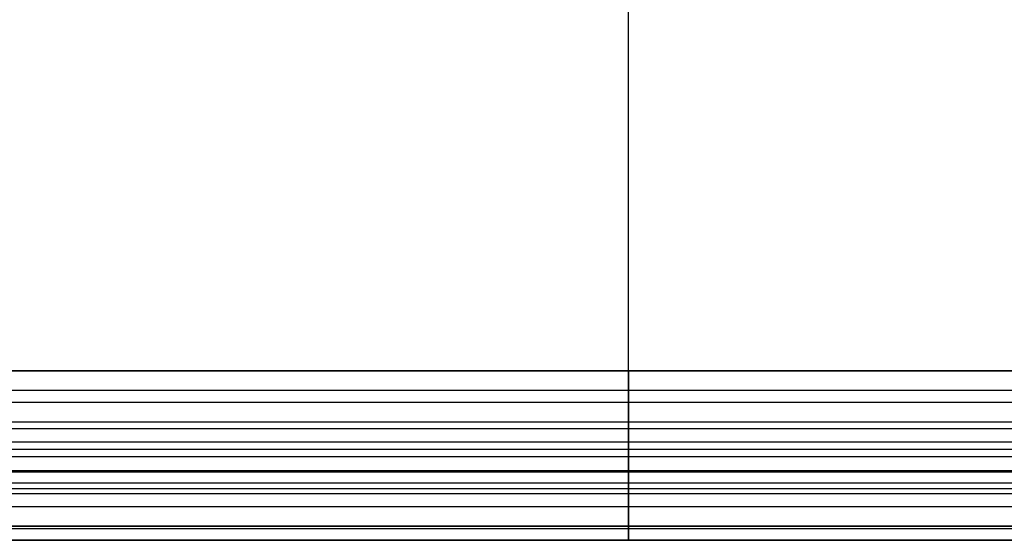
# Model space of a CAD drawing. Header units: millimetres. Extents: x -40 to 40, y -40.8 to 39.2.
# Tile 2 of 12: x -21.6 to 13.3, y -40.8 to -22.4. Entities that reach past the tile are written whole.
import ezdxf

# ---------------------------------------------------------------- set-up
doc = ezdxf.new("R2010")
doc.units = ezdxf.units.MM
doc.header["$MEASUREMENT"] = 0
doc.layers.add('Predefinito', color=5, linetype='Continuous')

msp = doc.modelspace()

# ---------------------------------------------------------------- linework, layer by layer
at = {"layer": 'Predefinito'}
for points in [[(0, -40.295), (0, 38.705)], [(0, -40.295), (0, -11.915)], [(33.5, -34.795), (-33.5, -34.795)], [(-33.5, -34.795), (33.5, -34.795)], [(33.5, -34.795), (-33.5, -34.795)], [(34.692, -35.487), (-34.692, -35.487)], [(35.124, -35.919), (-35.124, -35.919)], [(-35.8, -36.595), (35.8, -36.595)], [(0, -36.595), (0, -37.837)], [(-36.036, -36.831), (36.036, -36.831)], [(36.526, -37.321), (-36.526, -37.321)], [(-36.772, -37.567), (36.772, -37.567)], [(37.042, -37.837), (-37.042, -37.837)], [(-37.574, -38.369), (37.574, -38.369)], [(37.542, -38.337), (-37.542, -38.337)], [(37.535, -38.33), (-37.535, -38.33)], [(-37.58, -38.375), (37.58, -38.375)], [(-38.161, -38.956), (38.161, -38.956)], [(-37.959, -38.754), (37.959, -38.754)], [(-38.344, -39.139), (38.344, -39.139)], [(38.811, -39.606), (-38.811, -39.606)], [(0, -39.606), (0, -40.295)], [(-39.583, -40.378), (39.583, -40.378)], [(39.5, -40.295), (-39.5, -40.295)], [(39.5, -40.295), (-39.5, -40.295)], [(-39.5, -40.295), (39.5, -40.295)], [(-40, -40.795), (40, -40.795)], [(40, -40.795), (-40, -40.795)], [(-40, -40.795), (40, -40.795)], [(-39.5, -40.795), (39.5, -40.795)], [(39.5, -40.795), (-39.5, -40.795)], [(39.5, -40.795), (-39.5, -40.795)]]:
    msp.add_lwpolyline(points, dxfattribs=at)
at = {"layer": 'Predefinito', "extrusion": (1, 0, 0)}
for points in [[(-34.795, 43.734), (-34.903, 43.732), (-35.012, 43.726), (-35.12, 43.717), (-35.228, 43.704), (-35.335, 43.687), (-35.442, 43.667), (-35.548, 43.642), (-35.653, 43.615), (-35.757, 43.583), (-35.859, 43.548), (-35.961, 43.51), (-36.061, 43.468), (-36.16, 43.422), (-36.257, 43.374), (-36.352, 43.322), (-36.446, 43.266), (-36.537, 43.208), (-36.627, 43.146), (-36.714, 43.081), (-36.799, 43.014), (-36.881, 42.943), (-36.961, 42.87), (-37.039, 42.794), (-37.114, 42.715), (-37.186, 42.634), (-37.255, 42.55), (-37.321, 42.464)], [(-34.795, 43.734), (-34.795, 244.241)], [(-34.795, 244.241), (-34.796, 244.302), (-34.799, 244.364), (-34.804, 244.425), (-34.812, 244.486), (-34.821, 244.547), (-34.832, 244.607), (-34.846, 244.667), (-34.862, 244.726), (-34.879, 244.785), (-34.899, 244.843), (-34.92, 244.901), (-34.944, 244.958), (-34.969, 245.014), (-34.997, 245.069), (-35.026, 245.123), (-35.057, 245.176), (-35.09, 245.228), (-35.124, 245.279), (-35.161, 245.328), (-35.199, 245.377), (-35.238, 245.424), (-35.279, 245.469), (-35.322, 245.513), (-35.366, 245.556), (-35.412, 245.597), (-35.459, 245.637), (-35.507, 245.675), (-35.557, 245.711), (-35.608, 245.746), (-35.66, 245.779), (-35.713, 245.81), (-35.767, 245.839), (-35.822, 245.866), (-35.878, 245.892), (-35.934, 245.915), (-35.992, 245.937), (-36.05, 245.956), (-36.109, 245.974), (-36.169, 245.99), (-36.229, 246.003), (-36.289, 246.015), (-36.35, 246.024), (-36.411, 246.031), (-36.472, 246.037), (-36.533, 246.04), (-36.595, 246.041)], [(-35.487, 38.512), (-35.489, 38.591), (-35.493, 38.67), (-35.5, 38.749), (-35.509, 38.827), (-35.522, 38.906), (-35.537, 38.983), (-35.554, 39.06), (-35.575, 39.137), (-35.598, 39.213), (-35.624, 39.288), (-35.652, 39.361), (-35.683, 39.434), (-35.716, 39.506), (-35.752, 39.577), (-35.791, 39.646), (-35.831, 39.714), (-35.874, 39.78), (-35.92, 39.845), (-35.967, 39.909), (-36.017, 39.97), (-36.069, 40.03), (-36.123, 40.088), (-36.179, 40.144), (-36.236, 40.198), (-36.296, 40.25), (-36.358, 40.3), (-36.421, 40.348), (-36.486, 40.393), (-36.552, 40.437), (-36.62, 40.477), (-36.689, 40.516), (-36.759, 40.552), (-36.831, 40.586)], [(-35.919, 37.179), (-35.874, 37.244), (-35.831, 37.311), (-35.79, 37.378), (-35.752, 37.448), (-35.716, 37.518), (-35.683, 37.59), (-35.652, 37.663), (-35.623, 37.737), (-35.598, 37.811), (-35.575, 37.887), (-35.554, 37.963), (-35.537, 38.041), (-35.521, 38.118), (-35.509, 38.196), (-35.5, 38.275), (-35.493, 38.354), (-35.489, 38.433), (-35.487, 38.512)], [(-35.919, 37.179), (-36.122, 37.024), (-36.319, 36.861), (-36.511, 36.693), (-36.697, 36.517), (-36.877, 36.336), (-37.05, 36.148), (-37.217, 35.954), (-37.378, 35.755), (-37.531, 35.551), (-37.677, 35.341), (-37.817, 35.127), (-37.948, 34.908), (-38.073, 34.685), (-38.189, 34.457), (-38.298, 34.226), (-38.399, 33.991), (-38.491, 33.753), (-38.576, 33.512), (-38.652, 33.268), (-38.72, 33.021), (-38.779, 32.773), (-38.83, 32.522), (-38.873, 32.27), (-38.906, 32.017), (-38.932, 31.762), (-38.948, 31.507), (-38.956, 31.252), (-38.955, 30.996), (-38.945, 30.741), (-38.926, 30.486), (-38.899, 30.232), (-38.863, 29.979), (-38.819, 29.727), (-38.766, 29.477), (-38.705, 29.229), (-38.635, 28.983), (-38.556, 28.74), (-38.47, 28.499), (-38.375, 28.262)], [(-37.321, 42.464), (-37.346, 42.429), (-37.37, 42.394), (-37.392, 42.357), (-37.414, 42.32), (-37.434, 42.282), (-37.452, 42.244), (-37.47, 42.204), (-37.485, 42.165), (-37.5, 42.124), (-37.513, 42.084), (-37.525, 42.042), (-37.535, 42.001), (-37.544, 41.959), (-37.552, 41.917), (-37.558, 41.874), (-37.562, 41.832), (-37.565, 41.789), (-37.567, 41.746), (-37.567, 41.704), (-37.566, 41.661), (-37.563, 41.618), (-37.558, 41.575), (-37.553, 41.533), (-37.545, 41.491), (-37.537, 41.449), (-37.527, 41.407), (-37.515, 41.366), (-37.502, 41.325), (-37.488, 41.285), (-37.472, 41.245), (-37.455, 41.206), (-37.437, 41.167), (-37.417, 41.129), (-37.396, 41.092), (-37.374, 41.055), (-37.35, 41.019), (-37.325, 40.985), (-37.299, 40.95), (-37.272, 40.917), (-37.244, 40.885), (-37.215, 40.854), (-37.184, 40.824), (-37.153, 40.795), (-37.121, 40.767), (-37.087, 40.74), (-37.053, 40.714), (-37.018, 40.689), (-36.982, 40.666), (-36.945, 40.644), (-36.908, 40.623), (-36.87, 40.604), (-36.831, 40.586)], [(-38.33, 246.457), (-38.327, 246.441), (-38.323, 246.424), (-38.319, 246.407), (-38.314, 246.391), (-38.308, 246.375), (-38.302, 246.359), (-38.296, 246.343), (-38.289, 246.327), (-38.281, 246.312), (-38.273, 246.297), (-38.265, 246.282), (-38.256, 246.267), (-38.246, 246.253), (-38.236, 246.239), (-38.225, 246.226), (-38.214, 246.213), (-38.203, 246.2), (-38.191, 246.188), (-38.179, 246.176), (-38.166, 246.164), (-38.153, 246.153), (-38.14, 246.143), (-38.126, 246.133), (-38.112, 246.123), (-38.097, 246.114), (-38.082, 246.105), (-38.067, 246.097), (-38.052, 246.089), (-38.036, 246.082), (-38.021, 246.076), (-38.005, 246.07), (-37.988, 246.064), (-37.972, 246.059), (-37.955, 246.055), (-37.939, 246.051), (-37.922, 246.048), (-37.905, 246.045), (-37.888, 246.043), (-37.871, 246.042), (-37.854, 246.041), (-37.837, 246.041)], [(-38.33, 246.457), (-38.346, 246.542), (-38.364, 246.626), (-38.386, 246.709), (-38.41, 246.791), (-38.437, 246.872), (-38.467, 246.953), (-38.5, 247.032), (-38.535, 247.11), (-38.573, 247.187), (-38.614, 247.263), (-38.657, 247.337), (-38.703, 247.41), (-38.751, 247.481), (-38.802, 247.55), (-38.855, 247.617), (-38.91, 247.683), (-38.967, 247.747), (-39.027, 247.808), (-39.089, 247.868), (-39.153, 247.926), (-39.218, 247.981), (-39.286, 248.034), (-39.355, 248.084), (-39.426, 248.133), (-39.499, 248.178), (-39.573, 248.222), (-39.648, 248.262), (-39.725, 248.3), (-39.803, 248.336), (-39.883, 248.368), (-39.963, 248.398), (-40.045, 248.425), (-40.127, 248.45), (-40.21, 248.471), (-40.294, 248.49), (-40.378, 248.506)], [(-38.337, 28.069), (-38.337, 28.085), (-38.338, 28.102), (-38.339, 28.118), (-38.341, 28.134), (-38.343, 28.151), (-38.346, 28.167), (-38.35, 28.183), (-38.354, 28.199), (-38.358, 28.215), (-38.364, 28.231), (-38.369, 28.246), (-38.375, 28.262)], [(-38.369, 27.891), (-38.363, 27.907), (-38.358, 27.922), (-38.354, 27.938), (-38.35, 27.954), (-38.346, 27.97), (-38.343, 27.987), (-38.341, 28.003), (-38.339, 28.019), (-38.338, 28.036), (-38.337, 28.052), (-38.337, 28.069)], [(-39.139, 25.863), (-38.369, 27.891)], [(-39.606, 25.541), (-39.589, 25.541), (-39.572, 25.542), (-39.554, 25.543), (-39.537, 25.545), (-39.52, 25.548), (-39.503, 25.551), (-39.487, 25.555), (-39.47, 25.56), (-39.453, 25.565), (-39.437, 25.57), (-39.421, 25.576), (-39.405, 25.583), (-39.389, 25.59), (-39.374, 25.598), (-39.359, 25.606), (-39.344, 25.615), (-39.329, 25.624), (-39.315, 25.634), (-39.301, 25.644), (-39.288, 25.655), (-39.275, 25.666), (-39.262, 25.678), (-39.25, 25.69), (-39.238, 25.703), (-39.226, 25.716), (-39.215, 25.729), (-39.205, 25.743), (-39.195, 25.757), (-39.185, 25.771), (-39.176, 25.786), (-39.168, 25.801), (-39.16, 25.816), (-39.152, 25.831), (-39.145, 25.847), (-39.139, 25.863)], [(-40.295, 0.541), (-40.312, 0.541), (-40.329, 0.542), (-40.346, 0.543), (-40.363, 0.545), (-40.38, 0.548), (-40.397, 0.551), (-40.413, 0.555), (-40.43, 0.559), (-40.446, 0.564), (-40.462, 0.57), (-40.478, 0.576), (-40.494, 0.582), (-40.51, 0.589), (-40.525, 0.597), (-40.54, 0.605), (-40.555, 0.613), (-40.569, 0.623), (-40.583, 0.632), (-40.597, 0.642), (-40.61, 0.653), (-40.623, 0.664), (-40.636, 0.675), (-40.648, 0.687), (-40.66, 0.699), (-40.672, 0.712), (-40.683, 0.725), (-40.693, 0.739), (-40.703, 0.752), (-40.713, 0.766), (-40.722, 0.781), (-40.731, 0.796), (-40.739, 0.811), (-40.746, 0.826), (-40.753, 0.842), (-40.76, 0.857), (-40.766, 0.873), (-40.771, 0.889), (-40.776, 0.906), (-40.781, 0.922), (-40.784, 0.939), (-40.788, 0.956), (-40.79, 0.973), (-40.792, 0.99), (-40.794, 1.007), (-40.795, 1.024), (-40.795, 1.041)], [(-40.795, 25.041), (-40.795, 25.058), (-40.794, 25.075), (-40.792, 25.092), (-40.79, 25.109), (-40.788, 25.126), (-40.784, 25.142), (-40.781, 25.159), (-40.776, 25.176), (-40.771, 25.192), (-40.766, 25.208), (-40.76, 25.224), (-40.753, 25.24), (-40.746, 25.255), (-40.739, 25.271), (-40.731, 25.286), (-40.722, 25.3), (-40.713, 25.315), (-40.703, 25.329), (-40.693, 25.343), (-40.683, 25.356), (-40.672, 25.369), (-40.66, 25.382), (-40.648, 25.394), (-40.636, 25.406), (-40.623, 25.418), (-40.61, 25.429), (-40.597, 25.439), (-40.583, 25.449), (-40.569, 25.459), (-40.555, 25.468), (-40.54, 25.477), (-40.525, 25.485), (-40.51, 25.492), (-40.494, 25.499), (-40.478, 25.506), (-40.462, 25.512), (-40.446, 25.517), (-40.43, 25.522), (-40.413, 25.526), (-40.397, 25.53), (-40.38, 25.533), (-40.363, 25.536), (-40.346, 25.538), (-40.329, 25.54), (-40.312, 25.54), (-40.295, 25.541)], [(-40.295, 250.541), (-40.312, 250.54), (-40.329, 250.54), (-40.346, 250.538), (-40.363, 250.536), (-40.38, 250.533), (-40.397, 250.53), (-40.413, 250.526), (-40.43, 250.522), (-40.446, 250.517), (-40.462, 250.512), (-40.478, 250.506), (-40.494, 250.499), (-40.51, 250.492), (-40.525, 250.485), (-40.54, 250.477), (-40.555, 250.468), (-40.569, 250.459), (-40.583, 250.449), (-40.597, 250.439), (-40.61, 250.429), (-40.623, 250.418), (-40.636, 250.406), (-40.648, 250.394), (-40.66, 250.382), (-40.672, 250.369), (-40.683, 250.356), (-40.693, 250.343), (-40.703, 250.329), (-40.713, 250.315), (-40.722, 250.3), (-40.731, 250.286), (-40.739, 250.271), (-40.746, 250.255), (-40.753, 250.24), (-40.76, 250.224), (-40.766, 250.208), (-40.771, 250.192), (-40.776, 250.176), (-40.781, 250.159), (-40.784, 250.142), (-40.788, 250.126), (-40.79, 250.109), (-40.792, 250.092), (-40.794, 250.075), (-40.795, 250.058), (-40.795, 250.041)], [(-40.795, 248.999), (-40.795, 248.982), (-40.794, 248.965), (-40.792, 248.947), (-40.79, 248.931), (-40.788, 248.914), (-40.784, 248.897), (-40.781, 248.88), (-40.776, 248.864), (-40.771, 248.847), (-40.766, 248.831), (-40.76, 248.815), (-40.753, 248.799), (-40.746, 248.784), (-40.739, 248.768), (-40.73, 248.753), (-40.722, 248.738), (-40.713, 248.724), (-40.703, 248.71), (-40.693, 248.696), (-40.682, 248.683), (-40.671, 248.67), (-40.66, 248.657), (-40.648, 248.645), (-40.635, 248.633), (-40.623, 248.621), (-40.61, 248.61), (-40.596, 248.6), (-40.582, 248.59), (-40.568, 248.58), (-40.554, 248.571), (-40.539, 248.562), (-40.524, 248.554), (-40.508, 248.547), (-40.493, 248.54), (-40.477, 248.533), (-40.461, 248.527), (-40.445, 248.522), (-40.428, 248.517), (-40.412, 248.513), (-40.395, 248.509), (-40.378, 248.506)], [(-40.795, 248.999), (-40.795, 250.041)], [(-40.795, 1.041), (-40.795, 25.041)]]:
    msp.add_lwpolyline(points, dxfattribs=at)

doc.saveas('drawing.dxf')
